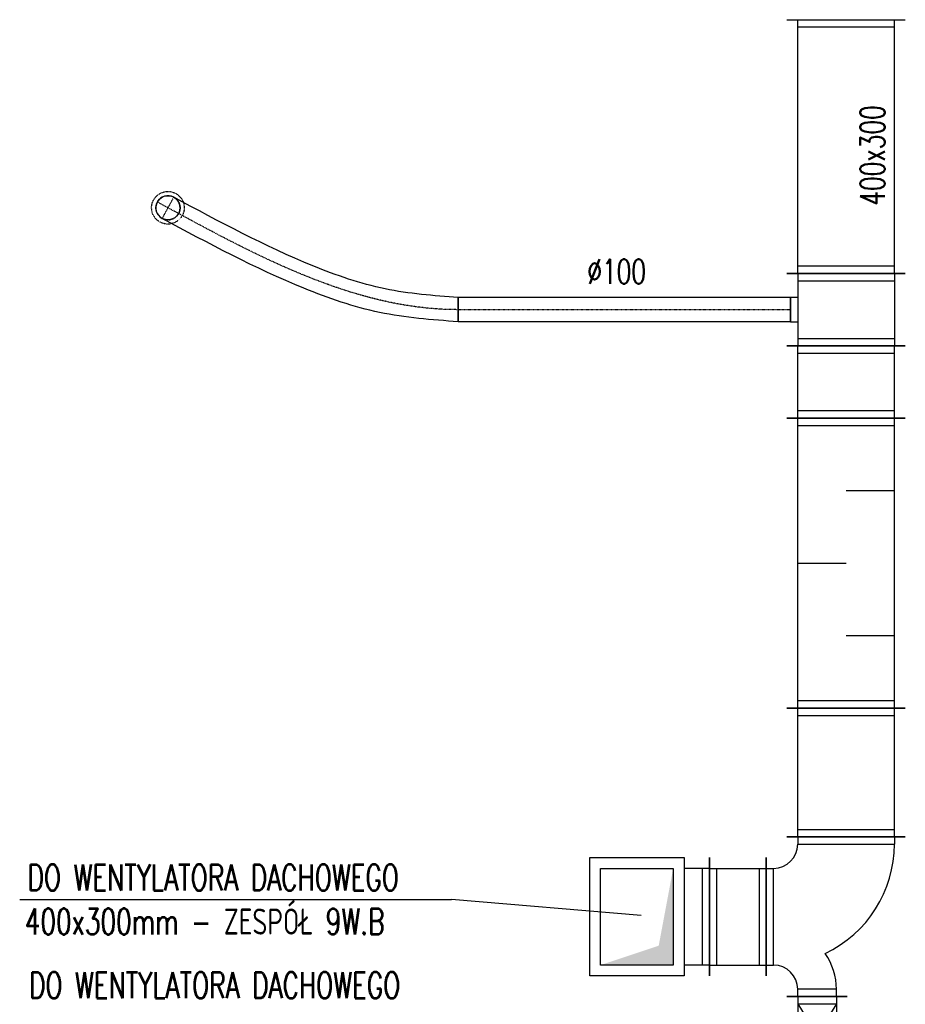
# Model space of a CAD drawing. Extents: x -7228 to 74941, y -112898 to 85621.
# Tile 188 of 256: x 22791 to 23157, y 34989 to 35397. Entities that reach past the tile are written whole.
import ezdxf

# ---------------------------------------------------------------- set-up
doc = ezdxf.new("R2010")
doc.units = 0
doc.linetypes.add('DASHDOT', pattern=[1, 0.5, -0.25, 0, -0.25])
doc.linetypes.add('DASHED', pattern=[0.75, 0.5, -0.25])
doc.layers.get('0').update_dxf_attribs({"color": 101, "linetype": 'CONTINUOUS'})
for name, color, linetype in [('E35', 6, 'CONTINUOUS'), ('FLUID-W7B', 7, 'CONTINUOUS'), ('FLUID-W7B-SYM', 7, 'CONTINUOUS'), ('m-went-odnośniki', 255, 'CONTINUOUS'), ('m-went-opis', 86, 'CONTINUOUS')]:
    doc.layers.add(name, color=color, linetype=linetype)
doc.styles.add('tab-bud$0$ROMANS', font='romans', dxfattribs={"width": 0.7})
doc.linetypes.add('ZIGZAG', pattern='A,0.00254,-5.08,[131,ltypeshp.shx,S=5.08,R=0,X=-5.08,Y=0],-10.16,[131,ltypeshp.shx,S=5.08,R=180,X=5.08,Y=0],-5.08', length=20.32254)

# ---------------------------------------------------------------- blocks, each defined once
blk = doc.blocks.new('*U7014')
at = {"color": 1, "linetype": 'Continuous', "lineweight": -2}
for p, q in [((-117.5, -245), (-117.5, 245)), ((117.5, 245), (117.5, -245))]:
    blk.add_line(p, q, dxfattribs=at)
at = {"color": 0, "linetype": 'ByBlock', "lineweight": -2}
for p, q in [((-117.5, 200), (117.5, 200)), ((-117.5, -200), (117.5, -200))]:
    blk.add_line(p, q, dxfattribs=at)
at = {"color": 4, "linetype": 'Continuous'}
for p, q in [((-87.5, -200), (-87.5, 200)), ((87.5, 200), (87.5, -200))]:
    blk.add_line(p, q, dxfattribs=at)
blk = doc.blocks.new('*U7015')
at = {"color": 1, "linetype": 'Continuous', "lineweight": -2}
for p, q in [((-330, -180), (-330, 310)), ((330, 70), (330, -180)), ((245, -265), (-245, -265))]:
    blk.add_line(p, q, dxfattribs=at)
at = {"color": 0, "linetype": 'ByBlock', "lineweight": -2}
for p, q in [((-330, 265), (-300, 265)), ((330, 25), (300, 25)), ((-330, -135), (-300, -135)), ((330, -135), (300, -135)), ((-200, -265), (-200, -235)), ((200, -265), (200, -235))]:
    blk.add_line(p, q, dxfattribs=at)
at = {"color": 4, "linetype": 'Continuous'}
for p, q in [((-300, -135), (-300, 265)), ((300, 25), (300, -135)), ((200, -235), (-200, -235))]:
    blk.add_line(p, q, dxfattribs=at)
at = {"color": 0, "linetype": 'ByBlock', "lineweight": -2}
for centre, radius, start, end in [((-300, -235), 500, 25.3111, 90), ((300, -235), 260, 90, 124.6966), ((-300, -235), 100, 0, 90), ((300, -235), 100, 90, 180)]:
    blk.add_arc(centre, radius, start, end, dxfattribs=at)
blk = doc.blocks.new('*U7016')
at = {"color": 1, "linetype": 'Continuous', "lineweight": -2}
for p, q in [((-266.5, -245), (-266.5, 245)), ((266.5, 245), (266.5, -245))]:
    blk.add_line(p, q, dxfattribs=at)
at = {"color": 0, "linetype": 'ByBlock', "lineweight": -2}
for p, q in [((-266.5, 200), (266.5, 200)), ((-266.5, -200), (266.5, -200))]:
    blk.add_line(p, q, dxfattribs=at)
at = {"color": 4, "linetype": 'Continuous'}
for p, q in [((-236.5, -200), (-236.5, 200)), ((236.5, 200), (236.5, -200))]:
    blk.add_line(p, q, dxfattribs=at)
blk = doc.blocks.new('*U7017')
at = {"color": 1, "linetype": 'Continuous', "lineweight": -2}
for p, q in [((-600, -245), (-600, 245)), ((600, 245), (600, -245))]:
    blk.add_line(p, q, dxfattribs=at)
at = {"color": 0, "linetype": 'ByBlock', "lineweight": -2}
for p, q in [((-600, 200), (600, 200)), ((-600, -200), (600, -200))]:
    blk.add_line(p, q, dxfattribs=at)
at = {"color": 4, "linetype": 'Continuous'}
for p, q in [((-570, -200), (-570, 200)), ((0, 200), (0, 0)), ((570, 200), (570, -200)), ((-300, -200), (-300, 0)), ((300, -200), (300, 0))]:
    blk.add_line(p, q, dxfattribs=at)
blk = doc.blocks.new('*U7018')
at = {"color": 1, "linetype": 'Continuous', "lineweight": -2}
for p, q in [((-100, -125), (-100, 125)), ((100, 80), (100, -80))]:
    blk.add_line(p, q, dxfattribs=at)
at = {"color": 0, "linetype": 'ByBlock', "lineweight": -2}
for p, q in [((-100, 80), (-70, 80)), ((-70, 80), (60, 80)), ((60, 80), (100, 80)), ((-100, -80), (-70, -80)), ((-70, -80), (60, -80)), ((60, -80), (100, -80))]:
    blk.add_line(p, q, dxfattribs=at)
at = {"color": 4, "linetype": 'Continuous'}
for p, q in [((-70, -80), (-70, 80)), ((-70, 80), (60, 0)), ((60, 80), (60, -80)), ((-70, -80), (60, 0))]:
    blk.add_line(p, q, dxfattribs=at)
blk = doc.blocks.new('*U7035')
at = {"color": 4, "linetype": 'DASHED'}
blk.add_circle((0, 0), 67.5, dxfattribs=at)
at = {"color": 0, "linetype": 'ByBlock', "lineweight": -2}
blk.add_circle((0, 0), 50, dxfattribs=at)
blk = doc.blocks.new('*U7036')
at = {"color": 1, "linetype": 'Continuous', "lineweight": -2}
for p, q in [((-149.5, -245), (-149.5, 245)), ((149.5, 245), (149.5, -245))]:
    blk.add_line(p, q, dxfattribs=at)
at = {"color": 0, "linetype": 'ByBlock', "lineweight": -2}
for p, q in [((-149.5, 200), (149.5, 200)), ((-149.5, -200), (149.5, -200))]:
    blk.add_line(p, q, dxfattribs=at)
at = {"color": 4, "linetype": 'Continuous'}
for p, q in [((-119.5, -200), (-119.5, 200)), ((119.5, 200), (119.5, -200))]:
    blk.add_line(p, q, dxfattribs=at)
blk = doc.blocks.new('*U7037')
at = {"color": 1, "linetype": 'Continuous', "lineweight": -2}
for p, q in [((-150, -245), (-150, 245)), ((150, 245), (150, -245)), ((50, -230), (-50, -230))]:
    blk.add_line(p, q, dxfattribs=at)
at = {"color": 0, "linetype": 'ByBlock', "lineweight": -2}
for p, q in [((-150, 200), (150, 200)), ((-150, -200), (150, -200)), ((-50, -200), (-50, -230)), ((50, -230), (50, -200))]:
    blk.add_line(p, q, dxfattribs=at)
at = {"color": 4, "linetype": 'Continuous'}
for p, q in [((-120, -200), (-120, 200)), ((120, 200), (120, -200))]:
    blk.add_line(p, q, dxfattribs=at)
blk = doc.blocks.new('*U7038')
at = {"color": 1, "linetype": 'Continuous', "lineweight": -2}
for p, q in [((-687, -50), (-687, 50)), ((687, 50), (687, -50))]:
    blk.add_line(p, q, dxfattribs=at)
at = {"color": 0, "linetype": 'ByBlock', "lineweight": -2}
for p, q in [((-687, 50), (687, 50)), ((-687, -50), (687, -50))]:
    blk.add_line(p, q, dxfattribs=at)
at = {"layer": 'FLUID-W7B-SYM', "color": 2, "linetype": 'DASHDOT'}
blk.add_line((-687, 0), (687, 0), dxfattribs=at)
blk = doc.blocks.new('*U7039')
at = {"color": 1, "linetype": 'Continuous', "lineweight": -2}
blk.add_line((1200.9, -371.7), (1200.9, -471.7), dxfattribs=at)
at = {"color": 0, "linetype": 'ByBlock', "lineweight": -2}
blk.add_arc((0, 0), 50, 61.498, 241.498, dxfattribs=at)
at = {"color": 4, "linetype": 'DASHED', "lineweight": -2}
blk.add_arc((0, 0), 50, 241.498, 61.498, dxfattribs=at)
at = {"color": 1, "linetype": 'ZIGZAG', "lineweight": -2, "ltscale": 0.4}
for points in [[(1200.9, -371.7), (897.9, -335.5), (599.7, -240.3), (23.9, 43.9)], [(1200.9, -471.7), (875.5, -433), (562.6, -333.2), (-23.9, -43.9)]]:
    blk.add_spline(points, degree=3, dxfattribs=at)
at = {"layer": 'FLUID-W7B-SYM', "color": 2, "linetype": 'DASHDOT'}
for p, q in [((23.9, 43.9), (-23.9, -43.9)), ((0, 0), (-43.9, 23.9))]:
    blk.add_line(p, q, dxfattribs=at)
at = {"layer": 'FLUID-W7B-SYM', "color": 2, "linetype": 'DASHDOT', "start_tangent": (-1, 0), "end_tangent": (-0.8788, 0.47719)}
blk.add_spline([(1200.9, -421.7), (0, 0)], degree=3, dxfattribs=at)
blk = doc.blocks.new('*U7040')
at = {"color": 1, "linetype": 'Continuous', "lineweight": -2}
for p, q in [((-525, -245), (-525, 245)), ((525, 245), (525, -245))]:
    blk.add_line(p, q, dxfattribs=at)
at = {"color": 0, "linetype": 'ByBlock', "lineweight": -2}
for p, q in [((-525, 200), (525, 200)), ((-525, -200), (525, -200))]:
    blk.add_line(p, q, dxfattribs=at)
at = {"color": 4, "linetype": 'Continuous'}
for p, q in [((-495, -200), (-495, 200)), ((495, 200), (495, -200))]:
    blk.add_line(p, q, dxfattribs=at)
blk = doc.blocks.new('*U7153')
at = {"color": 1, "linetype": 'Continuous', "lineweight": -2}
blk.add_line((-235, -245), (-235, 245), dxfattribs=at)
at = {"color": 4, "linetype": 'Continuous'}
for p, q in [((-130, -245), (-130, 245)), ((-130, 245), (260, 245)), ((260, 245), (260, -245)), ((-205, -200), (-205, 200)), ((260, -245), (-130, -245))]:
    blk.add_line(p, q, dxfattribs=at)
at = {"color": 0, "linetype": 'ByBlock', "lineweight": -2}
for p, q in [((-235, 200), (-130, 200)), ((-85, -200), (-85, 200)), ((-85, 200), (215, 200)), ((215, 200), (215, -200)), ((-235, -200), (-130, -200)), ((215, -200), (-85, -200))]:
    blk.add_line(p, q, dxfattribs=at)
at = {"color": 0, "linetype": 'ByBlock'}
blk.add_solid([(-85, 200), (215, 200), (-85, -200), (-25, 120)], dxfattribs=at)
blk = doc.blocks.new('A$C57440DA0')
at = {"layer": 'm-went-odnośniki'}
for p in [(4542.21, -4683.59), (4799.3, -4690.24)]:
    blk.add_line(p, (4720.85, -4683.59), dxfattribs=at)
at = {"layer": 'FLUID-W7B', "color": 1, "linetype": 'Continuous', "zscale": 0.1}
for name, p, xscale, yscale, rotation in [('*U7040', (4884, -4372.08), 0.1, 0.1, 89.99999999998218), ('*U7037', (4884, -4439.58), 0.1, 0.1, 269.999999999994), ('*U7038', (4792.3, -4439.58), 0.1, 0.1, 179.9999999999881), ('*U7036', (4884, -4469.53), 0.1, 0.1, 89.99999999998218), ('*U7017', (4884, -4544.48), 0.1, 0.1, 89.99999999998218), ('*U7016', (4884, -4631.13), 0.1, 0.1, 89.99999999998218), ('*U7015', (4877.5, -4690.78), 0.1, 0.1, 270.0000000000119), ('*U7153', (4804, -4690.78), 0.1000000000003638, 0.1000000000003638, 180.0000000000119), ('*U7018', (4872, -4733.78), 0.1, 0.1, 270.0000000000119)]:
    blk.add_blockref(name, p, dxfattribs=dict(at, xscale=xscale, yscale=yscale, rotation=rotation))
at = {"layer": 'FLUID-W7B', "color": 1, "linetype": 'Continuous'}
for name, p, xscale, yscale, zscale in [('*U7035', (4603.51, -4397.41), 0.1000000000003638, 0.1000000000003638, 0.1), ('*U7039', (4603.51, -4397.41), 0.1, 0.1, 0.1), ('*U7014', (4839.25, -4690.78), 0.1000000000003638, 0.1000000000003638, 0.09999999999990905)]:
    blk.add_blockref(name, p, dxfattribs=dict(at, xscale=xscale, yscale=yscale, zscale=zscale))
at = {"layer": 'm-went-opis', "style": 'tab-bud$0$ROMANS', "width": 0.7}
for s, height, rotation, p in [('400x300', 10.109, 90, (4899.97, -4396.53)), ('%%c100', 10.109, 360, (4776.98, -4428.82, 0)), ('DO WENTYLATORA DACHOWEGO', 10.7572, 0, (4545.45, -4679.95)), ('400x300mm - ZESPÓŁ 9W.B', 10.7572, 0, (4544.33, -4698.16)), ('DO WENTYLATORA DACHOWEGO', 10.7572, 0, (4546.04, -4724.54))]:
    blk.add_text(s, height=height, rotation=rotation, dxfattribs=at).set_placement(p)

msp = doc.modelspace()

# ---------------------------------------------------------------- block references
at = {"layer": 'E35'}
msp.add_blockref('A$C57440DA0', (18248.5, 39716.472), dxfattribs=at)

doc.saveas('drawing.dxf')
